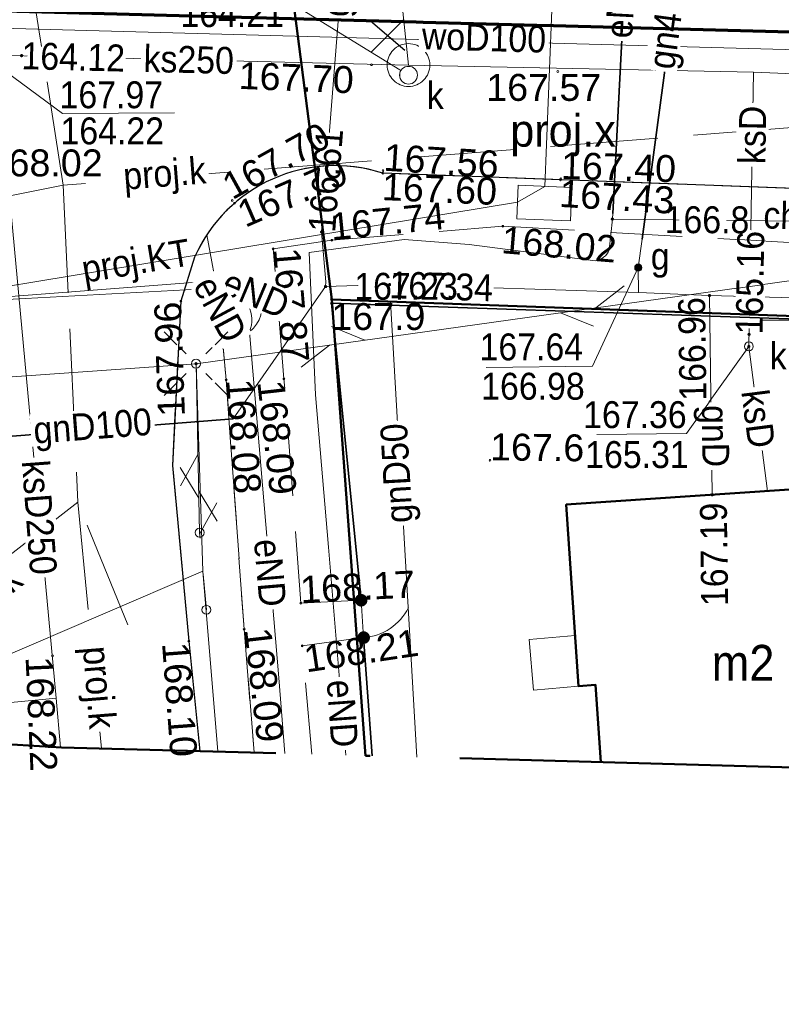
# Model space of a CAD drawing. Extents: x 0 to 7432618, y -40 to 5712028.
# Tile 93 of 165: x 7431029 to 7431051, y 5711952 to 5711979. Entities that reach past the tile are written whole.
import ezdxf
from ezdxf.enums import TextEntityAlignment as Align

# ---------------------------------------------------------------- set-up
doc = ezdxf.new("R2010")
doc.units = 0
doc.header["$MEASUREMENT"] = 0
for name, pattern in [('1 1', [2, 1, -1]), ('2 1', [3, 2, -1]), ('3 1', [4, 3, -1]), ('EGUG', [2, 1, -1]), ('MPGOO', [8.05, 6, -1, 0.05, -1])]:
    doc.linetypes.add(name, pattern=pattern)
for name, color, linetype, lineweight in [('EGB', 7, 'Continuous', 20), ('EGB_O', 7, 'Continuous', 20), ('EGDE', 7, 'Continuous', 20), ('EGPG', 7, 'Continuous', 20), ('EGUG', 7, 'Continuous', 60), ('granica', 94, 'Continuous', 50), ('MP_LINIE_REGULAC', 7, 'Continuous', 5), ('OTK', 7, 'Continuous', 20), ('OTK_O', 7, 'Continuous', 20), ('OTO', 7, 'Continuous', 20), ('OTRN', 7, 'Continuous', 20), ('OTRN_O', 7, 'Continuous', 18), ('OTRS', 7, 'Continuous', 20), ('OTRS_O', 7, 'Continuous', 20), ('OTZ', 7, 'Continuous', 20), ('PARSI', 7, 'Continuous', 20), ('woda sieć', 150, 'Continuous', 70)]:
    doc.layers.add(name, color=color, linetype=linetype, lineweight=lineweight)
for name, color, linetype, lineweight, true_color in [('rura PRE', 7, 'Continuous', 30, 0x000000), ('SUE', 1, 'Continuous', 20, 0xff0000), ('SUE_O', 1, 'Continuous', 20, 0xff0000), ('SUG', 7, 'Continuous', 20, 0xbfbf00), ('SUG_O', 7, 'Continuous', 20, 0xbfbf00), ('SUK', 7, 'Continuous', 20, 0x803300), ('SUK_O', 7, 'Continuous', 20, 0x803300), ('SUL', 7, 'Continuous', 20, 0x000000), ('SUL_O', 7, 'Continuous', 20, 0x000000), ('SUP', 7, 'Continuous', 20, 0x000000), ('SUP_O', 7, 'Continuous', 20, 0x000000), ('SUPS', 7, 'Continuous', 20, 0x000000), ('SUPS_O', 7, 'Continuous', 20, 0x000000), ('SUT', 7, 'Continuous', 20, 0xff9100), ('SUW', 5, 'Continuous', 20, 0x0000ff), ('SUW_O', 5, 'Continuous', 20, 0x0000ff)]:
    doc.layers.add(name, color=color, linetype=linetype, lineweight=lineweight, true_color=true_color)
doc.styles.add('BDOT', font='arial.ttf', dxfattribs={"width": 0.9})
doc.styles.add('EGiB', font='arial.ttf', dxfattribs={"width": 0.9})
doc.styles.add('GESUT', font='arial.ttf', dxfattribs={"width": 0.9})
doc.linetypes.add('OTOO', pattern='A,7.5,[30,msgB.shx,S=1.28,R=0,X=0,Y=0],7.5', length=15)

# ---------------------------------------------------------------- blocks, each defined once
blk = doc.blocks.new('oto')
at = {"layer": 'OTO', "color": 0, "const_width": 0.35}
blk.add_lwpolyline([(-0.175, 0, 1), (0.175, 0, 1)], format="xyb", close=True, dxfattribs=at)
blk = doc.blocks.new('OTOFP')
at = {"layer": 'OTO', "color": 0, "lineweight": 18}
blk.add_arc((0, 3), 3, 270, 330, dxfattribs=at)
blk = doc.blocks.new('OTRN')
at = {"color": 0}
blk.add_circle((0, 0), 0.05, dxfattribs=at)
blk = doc.blocks.new('OTRS')
at = {"color": 0}
blk.add_circle((0, 0), 0.05, dxfattribs=at)
blk = doc.blocks.new('SUPP')
at = {"color": 0}
blk.add_circle((0, 0), 0.25, dxfattribs=at)
blk = doc.blocks.new('SUTP')
at = {"layer": 'SUT', "color": 0, "lineweight": 18}
for p, q in [((-1, 0.268), (0, 2)), ((1, -1.732), (0, 0))]:
    blk.add_line(p, q, dxfattribs=at)
blk = doc.blocks.new('SUPS_A')
at = {"layer": 'SUPS', "color": 0, "const_width": 0.09, "flags": 128}
blk.add_lwpolyline([(-0.045, 0, 1), (0.045, 0, 1)], format="xyb", close=True, dxfattribs=at)
at = {"layer": 'SUPS_O', "color": 0, "style": 'GESUT', "width": 0.9}
blk.add_attdef('RZG', text='', height=1.5, dxfattribs=at).set_placement((3.31, -1.44), align=Align.CENTER)
blk.add_attdef('RZD', text='', height=1.5, dxfattribs=at).set_placement((3.31, -2.04), align=Align.TOP_CENTER)
blk = doc.blocks.new('SUKS')
at = {"color": 0}
blk.add_circle((0, 0), 0.25, dxfattribs=at)
blk = doc.blocks.new('SUPW_o')
at = {"color": 0, "lineweight": 18}
blk.add_wipeout([(0.48, 0), (0.457, 0.148), (0.388, 0.282), (0.282, 0.388), (0.148, 0.457), (0, 0.48), (-0.148, 0.457), (-0.282, 0.388), (-0.388, 0.282), (-0.457, 0.148), (-0.48, 0), (-0.457, -0.148), (-0.388, -0.282), (-0.282, -0.388), (-0.148, -0.457), (0, -0.48), (0.148, -0.457), (0.282, -0.388), (0.388, -0.282), (0.457, -0.148)], dxfattribs=at).dxf.layer = 'SUP'
at = {"layer": 'SUP', "color": 0, "lineweight": 18}
blk.add_circle((0, 0), 0.5, dxfattribs=at)
blk = doc.blocks.new('SUGW')
at = {"color": 0}
for radius in [0.2, 0.18, 0.16, 0.14, 0.12, 0.1, 0.08, 0.06, 0.04, 0.02]:
    blk.add_circle((0, 0), radius, dxfattribs=at)
blk = doc.blocks.new('SUEO')
at = {"color": 0}
for p, q in [((-0.9, 0.9), (-0.55, 0.55)), ((0.9, 0.9), (0.55, 0.55)), ((-0.9, -0.9), (-0.55, -0.55)), ((0.9, -0.9), (0.55, -0.55))]:
    blk.add_line(p, q, dxfattribs=at)
blk.add_circle((0, 0), 0.25, dxfattribs=at)
blk = doc.blocks.new('SUE_L')
at = {"layer": 'SUE', "color": 0, "lineweight": 18}
for p, q in [((-1.768, 1.768), (-1.061, 1.061)), ((1.061, 1.061), (1.768, 1.768)), ((-1.768, -1.768), (-1.061, -1.061)), ((1.061, -1.061), (1.768, -1.768))]:
    blk.add_line(p, q, dxfattribs=at)
at = {"layer": 'SUE', "color": 0, "const_width": 0.09}
blk.add_lwpolyline([(-0.045, 0, 1), (0.045, 0, 1)], format="xyb", close=True, dxfattribs=at)
blk = doc.blocks.new('SUPS_B')
at = {"layer": 'SUPS', "color": 0, "const_width": 0.09, "flags": 128}
blk.add_lwpolyline([(-0.045, 0, 1), (0.045, 0, 1)], format="xyb", close=True, dxfattribs=at)
at = {"layer": 'SUPS_O', "color": 0, "style": 'GESUT', "width": 0.9}
blk.add_attdef('RZEDNA', (1.597, -0.736), '', height=1.5, dxfattribs=at)
blk = doc.blocks.new('mzsk')
at = {"layer": 'PARSI', "color": 0}
for p, q in [((0, -5), (0, 5)), ((5, 0), (-5, 0))]:
    blk.add_line(p, q, dxfattribs=at)
blk = doc.blocks.new('EGPG_b')
at = {"layer": 'EGPG', "lineweight": 0}
h = blk.add_hatch(color=0, dxfattribs=at)
h.dxf.hatch_style = 1
edge = h.paths.add_edge_path()
edge.add_arc((0, 0), 0.09, 0, 360)

msp = doc.modelspace()

# ---------------------------------------------------------------- linework, layer by layer
at = {"layer": 'EGB', "color": 18, "lineweight": 50, "true_color": 0x000000}
msp.add_lwpolyline([(7431053.46, 5711960.079), (7431055.82, 5711960.242), (7431055.617, 5711963.152), (7431053.257, 5711962.989), (7431053.033, 5711966.369), (7431044.603, 5711965.801), (7431044.948, 5711960.741), (7431045.418, 5711960.781), (7431045.566, 5711958.628)], dxfattribs=at)
at = {"layer": 'EGB', "color": 18, "lineweight": 18, "true_color": 0x000000}
msp.add_lwpolyline([(7431044.852, 5711962.157), (7431043.568, 5711962.046), (7431043.69, 5711960.632), (7431044.948, 5711960.741)], close=True, dxfattribs=at)
at = {"layer": 'OTK', "color": 18, "linetype": '3 1', "lineweight": 18, "true_color": 0x000000}
for p, q in [((7431033.63, 5711966.887, 167.96), (7431033.87, 5711971.467, 167.96)), ((7431034.09, 5711961.997, 167.96), (7431033.63, 5711966.887, 167.96)), ((7431034.399, 5711958.932, 167.96), (7431034.09, 5711961.997, 167.96))]:
    msp.add_line(p, q, dxfattribs=at)
at = {"layer": 'OTK', "color": 18, "linetype": '2 1', "lineweight": 18, "true_color": 0x000000}
msp.add_lwpolyline([(7431034.59, 5711973.317), (7431034.93, 5711971.457), (7431035.13, 5711969.277), (7431035.63, 5711962.327), (7431035.911, 5711958.891)], dxfattribs=at)
at = {"layer": 'OTO', "color": 18, "linetype": 'OTOO', "lineweight": 35, "true_color": 0x000000}
for points in [[(7431038.06, 5711971.417), (7431038.89, 5711963.137)], [(7431038.96, 5711962.097), (7431039.199, 5711958.802)]]:
    msp.add_lwpolyline(points, dxfattribs=at)
at = {"layer": 'OTO', "color": 18, "lineweight": 18, "true_color": 0x000000}
msp.add_lwpolyline([(7431038.96, 5711962.097), (7431038.89, 5711963.137)], dxfattribs=at)
at = {"layer": 'OTZ', "color": 18, "linetype": '2 1', "lineweight": 18, "true_color": 0x000000}
msp.add_lwpolyline([(7431035.911, 5711958.891), (7431035.63, 5711962.327), (7431035.13, 5711969.277), (7431034.93, 5711971.457), (7431034.59, 5711973.317), (7431034.25, 5711972.697), (7431033.87, 5711971.467), (7431033.63, 5711966.887), (7431034.09, 5711961.997), (7431034.399, 5711958.932)], dxfattribs=at)
at = {"layer": 'rura PRE', "color": 1, "elevation": 167.96, "flags": 128}
for points in [[(7431040.104, 5711978.454), (7431039.151, 5711979.275)], [(7431039.182, 5711978.419), (7431040.072, 5711979.309)]]:
    msp.add_lwpolyline(points, dxfattribs=at)
at = {"layer": 'SUE', "color": 1, "lineweight": 18, "true_color": 0xff0000}
msp.add_line((7431034.484, 5711963.946, 167.96), (7431034.9, 5711958.919, 167.96), dxfattribs=at)
for points in [[(7431046.35, 5711982.577), (7431045.89, 5711973.757)], [(7431036.767, 5711958.868), (7431036.6, 5711960.977), (7431035.78, 5711970.617)], [(7431015.23, 5711968.374), (7431034.29, 5711969.727), (7431034.484, 5711963.946)]]:
    msp.add_lwpolyline(points, dxfattribs=at)
for points in [[(7431035.04, 5711972.057), (7431025.75, 5711971.337), (7431017.52, 5711970.727, -0.290953), (7431016.43, 5711971.207), (7431016.15, 5711973.547), (7431015.38, 5711980.767, 0.426573), (7431014.89, 5711981.297), (7431014.593, 5711981.258)], [(7431045.89, 5711973.757), (7431051, 5711973.697), (7431060.67, 5711973.357), (7431061.64, 5711973.127, 0.117857), (7431064.23, 5711972.817), (7431065.41, 5711973.027), (7431066.5, 5711973.107), (7431077.35, 5711972.807), (7431088.4, 5711972.387), (7431089.56, 5711972.237), (7431091.24, 5711971.807, 0.194123), (7431092.69, 5711971.877), (7431093.86, 5711972.187, -0.094026), (7431094.71, 5711972.187), (7431100.3, 5711971.967), (7431109.51, 5711971.637, -0.260273), (7431111.83, 5711968.887), (7431112.14, 5711967.797), (7431112.31, 5711965.627), (7431112.8, 5711959.607), (7431112.92, 5711956.997), (7431112.938, 5711956.795)], [(7431035.78, 5711970.617), (7431035.3, 5711970.617, -0.548998), (7431034.74, 5711971.657), (7431035.04, 5711972.057)], [(7431035.78, 5711970.617, 0.357596), (7431036.04, 5711971.637, 0.305658), (7431035.04, 5711972.057)]]:
    msp.add_lwpolyline(points, format="xyb", dxfattribs=at)
at = {"layer": 'SUG', "color": 52, "lineweight": 18, "true_color": 0xbfbf00}
for points in [[(7431037.9, 5711971.877), (7431037.91, 5711972.007), (7431037.79, 5711973.397), (7431038.59, 5711983.617), (7431038.59, 5711984.347), (7431033.63, 5711988.817), (7431032.32, 5711997.817), (7431032.183, 5711998.831)], [(7431015.13, 5711970.438), (7431016.553, 5711970.611), (7431018.876, 5711968.502), (7431020.678, 5711967.08), (7431025.14, 5711967.397), (7431035.321, 5711968.187), (7431037.9, 5711971.877)], [(7431118.959, 5711969.53), (7431111.051, 5711969.903), (7431100.777, 5711970.237), (7431097.59, 5711970.267), (7431076.032, 5711970.863), (7431048.595, 5711971.626), (7431046.622, 5711971.714), (7431039.682, 5711971.93), (7431037.9, 5711971.877)], [(7431048.674, 5711966.075), (7431048.595, 5711971.626)]]:
    msp.add_lwpolyline(points, dxfattribs=at)
at = {"layer": 'SUK', "color": 36, "lineweight": 18, "true_color": 0x803300}
for points in [[(7431037.984, 5711999.135), (7431040.21, 5711978.047)], [(7431028.72, 5711978.327), (7431040.21, 5711978.047)], [(7431040.21, 5711978.047), (7431049.824, 5711977.851), (7431072.367, 5711976.921), (7431093.608, 5711976.044)], [(7431049.692, 5711970.208), (7431049.824, 5711977.851)], [(7431049.692, 5711970.208), (7431050.211, 5711966.179)], [(7431021.511, 5711959.564), (7431030.394, 5711960.407)]]:
    msp.add_lwpolyline(points, dxfattribs=at)
at = {"layer": 'SUK', "color": 36, "linetype": '3 1', "lineweight": 18, "true_color": 0x803300}
msp.add_lwpolyline([(7431032.393, 5711962.448), (7431030.994, 5711965.869), (7431025.992, 5711961.989)], dxfattribs=at)
at = {"layer": 'SUL', "color": 18, "lineweight": 35, "true_color": 0x000000}
for points in [[(7431046.718, 5711973.197), (7431048.292, 5711984.892)], [(7431046.291, 5711981.441), (7431045.898, 5711973.916)], [(7431025.14, 5711967.397), (7431035.321, 5711968.187)]]:
    msp.add_lwpolyline(points, dxfattribs=at)
at = {"layer": 'SUP', "color": 36, "lineweight": 18, "true_color": 0x803300}
msp.add_lwpolyline([(7431040.806, 5711978.047, 0.414214), (7431040.21, 5711978.644, 0.414214), (7431039.614, 5711978.047, 0.414214), (7431040.21, 5711977.451, 0.414214)], format="xyb", close=True, dxfattribs=at)
at = {"layer": 'SUP', "color": 30, "linetype": '3 1', "lineweight": 18, "true_color": 0xff9100}
msp.add_lwpolyline([(7431043.262, 5711974.697), (7431043.227, 5711973.767), (7431044.726, 5711973.712), (7431044.761, 5711974.641)], close=True, dxfattribs=at)
at = {"layer": 'SUP', "color": 18, "linetype": '1 1', "lineweight": 18, "true_color": 0x000000}
msp.add_lwpolyline([(7431034.58, 5711962.871), (7431034.388, 5711965.021)], dxfattribs=at)

# ---------------------------------------------------------------- block references
at = {"layer": 'OTO', "color": 18, "true_color": 0x000000, "xscale": 0.5, "yscale": 0.5, "zscale": 0.5}
for p in [(7431038.89, 5711963.137, 167.96), (7431038.96, 5711962.097, 167.96)]:
    msp.add_blockref('oto', p, dxfattribs=at)
at = {"layer": 'OTO', "color": 18, "true_color": 0x000000, "xscale": 0.4999999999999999, "yscale": 0.5, "zscale": 0.5, "rotation": 3.850638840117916}
msp.add_blockref('OTOFP', (7431038.96, 5711962.097, 167.96), dxfattribs=at)
at = {"layer": 'OTRN', "color": 18, "true_color": 0x000000}
ref = msp.add_blockref('OTRN', (7431042.48, 5711967.037, 167.96), dxfattribs=dict(at, xscale=0.5, yscale=0.5, zscale=0.5, rotation=357.1140036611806))
ref.add_attrib('RZEDNA', '167.6', (7431042.48, 5711967.037, 335.56), dxfattribs={"layer": 'OTRN_O', "color": 0, "height": 0.75, "rotation": 359.314, "style": 'BDOT'})
at = {"layer": 'OTRS', "color": 18, "true_color": 0x000000}
ref = msp.add_blockref('OTRS', (7431039.18, 5711978.057, 167.96), dxfattribs=dict(at, xscale=0.5, yscale=0.5, zscale=0.5))
ref.add_attrib('RZEDNA', '167.70', dxfattribs={"layer": 'OTRS_O', "color": 0, "height": 0.75, "rotation": 357.7, "style": 'BDOT'}).set_placement((7431038.699, 5711978.007, 335.66), align=Align.TOP_RIGHT)
ref = msp.add_blockref('OTRS', (7431044.37, 5711977.867, 167.96), dxfattribs=dict(at, xscale=0.5, yscale=0.5, zscale=0.5))
ref.add_attrib('RZEDNA', '167.57', dxfattribs={"layer": 'OTRS_O', "color": 0, "height": 0.75, "style": 'BDOT'}).set_placement((7431042.377, 5711977.8, 335.53), align=Align.TOP_LEFT)
ref = msp.add_blockref('OTRS', (7431028.81, 5711975.937, 167.96), dxfattribs=dict(at, xscale=0.5, yscale=0.5, zscale=0.5))
ref.add_attrib('RZEDNA', '168.02', dxfattribs={"layer": 'OTRS_O', "color": 0, "height": 0.75, "style": 'BDOT'}).set_placement((7431028.484, 5711975.697, 335.98), align=Align.TOP_LEFT)
ref = msp.add_blockref('OTRS', (7431039.5, 5711975.107, 167.96), dxfattribs=dict(at, xscale=0.5, yscale=0.5, zscale=0.5))
ref.add_attrib('RZEDNA', '167.56', (7431039.5, 5711975.107, 335.52), dxfattribs={"layer": 'OTRS_O', "color": 0, "height": 0.75, "rotation": 356.4, "style": 'BDOT'})
ref = msp.add_blockref('OTRS', (7431044.45, 5711974.877, 167.96), dxfattribs=dict(at, xscale=0.5, yscale=0.5, zscale=0.5))
ref.add_attrib('RZEDNA', '167.40', (7431044.45, 5711974.877, 335.36), dxfattribs={"layer": 'OTRS_O', "color": 0, "height": 0.75, "rotation": 358.3, "style": 'BDOT'})
ref = msp.add_blockref('OTRS', (7431039.49, 5711975.037, 167.96), dxfattribs=dict(at, xscale=0.5, yscale=0.5, zscale=0.5))
ref.add_attrib('RZEDNA', '167.60', dxfattribs={"layer": 'OTRS_O', "color": 0, "height": 0.75, "rotation": 357.5, "style": 'BDOT'}).set_placement((7431039.49, 5711975.037, 335.56), align=Align.TOP_LEFT)
ref = msp.add_blockref('OTRS', (7431044.44, 5711974.847, 167.96), dxfattribs=dict(at, xscale=0.5, yscale=0.5, zscale=0.5))
ref.add_attrib('RZEDNA', '167.43', dxfattribs={"layer": 'OTRS_O', "color": 0, "height": 0.75, "rotation": 356.5, "style": 'BDOT'}).set_placement((7431044.44, 5711974.847, 335.39), align=Align.TOP_LEFT)
ref = msp.add_blockref('OTRS', (7431042.84, 5711973.557, 167.96), dxfattribs=dict(at, xscale=0.5, yscale=0.5, zscale=0.5))
ref.add_attrib('RZEDNA', '168.02', dxfattribs={"layer": 'OTRS_O', "color": 0, "height": 0.75, "rotation": 355.2, "style": 'BDOT'}).set_placement((7431042.84, 5711973.557, 335.98), align=Align.TOP_LEFT)
ref = msp.add_blockref('OTRS', (7431036.44, 5711972.927, 167.96), dxfattribs=dict(at, xscale=0.5, yscale=0.5, zscale=0.5))
ref.add_attrib('RZEDNA', '167.87', (7431036.44, 5711972.927, 335.83), dxfattribs={"layer": 'OTRS_O', "color": 0, "height": 0.75, "rotation": 274.7, "style": 'BDOT'})
ref = msp.add_blockref('OTRS', (7431033.87, 5711971.467, 167.96), dxfattribs=dict(at, xscale=0.5, yscale=0.5, zscale=0.5))
ref.add_attrib('RZEDNA', '167.96', dxfattribs={"layer": 'OTRS_O', "color": 0, "height": 0.75, "rotation": 92, "style": 'BDOT'}).set_placement((7431033.87, 5711971.467, 335.92), align=Align.RIGHT)
ref = msp.add_blockref('OTRS', (7431036.74, 5711969.307, 167.96), dxfattribs=dict(at, xscale=0.5, yscale=0.5, zscale=0.5))
ref.add_attrib('RZEDNA', '168.09', dxfattribs={"layer": 'OTRS_O', "color": 0, "height": 0.75, "rotation": 276.5, "style": 'BDOT'}).set_placement((7431036.74, 5711969.307, 336.05), align=Align.TOP_LEFT)
ref = msp.add_blockref('OTRS', (7431035.13, 5711969.277, 167.96), dxfattribs=dict(at, xscale=0.5, yscale=0.5, zscale=0.5))
ref.add_attrib('RZEDNA', '168.08', (7431035.13, 5711969.277, 336.04), dxfattribs={"layer": 'OTRS_O', "color": 0, "height": 0.75, "rotation": 274.2, "style": 'BDOT'})
ref = msp.add_blockref('OTRS', (7431037.21, 5711963.057, 167.96), dxfattribs=dict(at, xscale=0.5, yscale=0.5, zscale=0.5))
ref.add_attrib('RZEDNA', '168.17', (7431037.21, 5711963.057, 336.13), dxfattribs={"layer": 'OTRS_O', "color": 0, "height": 0.75, "rotation": 2.9, "style": 'BDOT'})
ref = msp.add_blockref('OTRS', (7431035.63, 5711962.327, 167.96), dxfattribs=dict(at, xscale=0.5, yscale=0.5, zscale=0.5))
ref.add_attrib('RZEDNA', '168.09', (7431035.63, 5711962.327, 336.05), dxfattribs={"layer": 'OTRS_O', "color": 0, "height": 0.75, "rotation": 276.6, "style": 'BDOT'})
ref = msp.add_blockref('OTRS', (7431037.25, 5711961.867, 167.96), dxfattribs=dict(at, xscale=0.5, yscale=0.5, zscale=0.5))
ref.add_attrib('RZEDNA', '168.21', dxfattribs={"layer": 'OTRS_O', "color": 0, "height": 0.75, "rotation": 8.5, "style": 'BDOT'}).set_placement((7431037.25, 5711961.867, 336.17), align=Align.TOP_LEFT)
ref = msp.add_blockref('OTRS', (7431034.09, 5711961.997, 167.96), dxfattribs=dict(at, xscale=0.5, yscale=0.5, zscale=0.5))
ref.add_attrib('RZEDNA', '168.10', dxfattribs={"layer": 'OTRS_O', "color": 0, "height": 0.75, "rotation": 274.3, "style": 'BDOT'}).set_placement((7431034.09, 5711961.997, 336.06), align=Align.TOP_LEFT)
ref = msp.add_blockref('OTRS', (7431030.29, 5711961.587, 167.96), dxfattribs=dict(at, xscale=0.5, yscale=0.5, zscale=0.5))
ref.add_attrib('RZEDNA', '168.22', dxfattribs={"layer": 'OTRS_O', "color": 0, "height": 0.75, "rotation": 272.5, "style": 'BDOT'}).set_placement((7431030.29, 5711961.587, 336.18), align=Align.TOP_LEFT)
at = {"layer": 'SUE', "color": 18, "true_color": 0x000000, "xscale": 0.5, "yscale": 0.5, "zscale": 0.5, "rotation": 359.9999999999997}
msp.add_blockref('SUEO', (7431034.29, 5711969.727, 167.96), dxfattribs=at)
at = {"layer": 'SUG', "color": 52, "true_color": 0xbfbf00, "xscale": 0.5, "yscale": 0.5, "zscale": 0.5}
msp.add_blockref('SUGW', (7431046.611, 5711972.404, 167.96), dxfattribs=at)
at = {"layer": 'SUK', "color": 36, "true_color": 0x803300, "xscale": 0.5, "yscale": 0.5, "zscale": 0.5}
msp.add_blockref('SUKS', (7431049.692, 5711970.208, 167.96), dxfattribs=at)
at = {"layer": 'SUP', "color": 18, "true_color": 0x000000, "xscale": 0.5, "yscale": 0.5, "zscale": 0.5, "rotation": 359.9999999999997}
msp.add_blockref('SUPP', (7431034.29, 5711969.727, 167.96), dxfattribs=at)
at = {"layer": 'SUP', "color": 18, "true_color": 0x000000, "xscale": 0.5, "yscale": 0.5, "zscale": 0.5}
for p in [(7431034.388, 5711965.021, 167.96), (7431034.58, 5711962.871, 167.96)]:
    msp.add_blockref('SUPP', p, dxfattribs=at)
at = {"layer": 'SUPS', "color": 52, "true_color": 0xbfbf00}
ref = msp.add_blockref('SUPS_B', (7431048.595, 5711971.626, 167.96), dxfattribs=dict(at, xscale=0.5, yscale=0.5, zscale=0.5))
ref.add_attrib('RZEDNA', '166.96', dxfattribs={"layer": 'SUPS_O', "color": 0, "height": 0.75, "rotation": 90.8, "style": 'GESUT', "width": 0.9}).set_placement((7431048.096, 5711971.58, 1), align=Align.MIDDLE_RIGHT)
ref = msp.add_blockref('SUPS_B', (7431048.674, 5711966.075, 167.96), dxfattribs=dict(at, xscale=0.5, yscale=0.5, zscale=0.5))
ref.add_attrib('RZEDNA', '167.19', dxfattribs={"layer": 'SUPS_O', "color": 0, "height": 0.75, "rotation": 90.8, "style": 'GESUT', "width": 0.9}).set_placement((7431048.742, 5711962.975, 335.15), align=Align.MIDDLE_LEFT)
at = {"layer": 'SUT', "color": 30, "lineweight": 18, "true_color": 0xff9100, "yscale": 0.5, "zscale": 0.5}
for p, xscale, rotation in [((7431045.432, 5711971.286, 167.96), 0.5, 97.96175088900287), ((7431038.004, 5711970.247, 167.96), 0.4999999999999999, 277.9617508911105), ((7431034.363, 5711966.197, 167.96), 0.5, 1.191030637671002), ((7431034.368, 5711965.978, 167.96), 0.5, 181.191030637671)]:
    msp.add_blockref('SUTP', p, dxfattribs=dict(at, xscale=xscale, rotation=rotation))

# ---------------------------------------------------------------- texts
at = {"layer": 'EGB_O', "color": 18, "true_color": 0x000000, "insert": (7431049.531, 5711961.393, 167.96), "char_height": 1, "attachment_point": 5, "style": 'EGiB'}
msp.add_mtext('m2', dxfattribs=at)
msp.add_mtext('m2', dxfattribs=at)
at = {"layer": 'SUG_O', "color": 52, "true_color": 0xbfbf00, "insert": (7431046.96, 5711972.12, 167.96), "char_height": 0.75, "attachment_point": 7, "style": 'GESUT'}
msp.add_mtext('g', dxfattribs=at)
at = {"layer": 'SUK_O', "color": 36, "true_color": 0x803300, "insert": (7431050.274, 5711969.567, 167.96), "char_height": 0.75, "attachment_point": 7, "style": 'GESUT'}
msp.add_mtext('k', dxfattribs=at)
at = {"layer": 'SUP_O', "color": 18, "true_color": 0x000000, "insert": (7431040.719, 5711977.203, 167.96), "char_height": 0.75, "attachment_point": 4, "style": 'GESUT'}
msp.add_mtext('k', dxfattribs=at)
at = {"layer": 'SUP_O', "color": 18, "true_color": 0x000000, "insert": (7431043.044, 5711975.502, 167.96), "char_height": 0.9, "attachment_point": 7}
msp.add_mtext('proj.x', dxfattribs=at)

# ---------------------------------------------------------------- next in the draw order: wipeouts: each hides what was drawn before it
for points in [[(7431029.521, 5711977.882), (7431029.664, 5711978.695), (7431032.395, 5711978.628), (7431032.252, 5711977.816)], [(7431047.792, 5711973.314), (7431047.727, 5711974.144), (7431048.927, 5711974.251), (7431049.167, 5711973.312)]]:
    msp.add_wipeout(points).translate(0, 0, 167.96).dxf.layer = 'SUPS_O'

# ---------------------------------------------------------------- next in the draw order: linework, layer by layer
at = {"layer": 'OTK', "color": 18, "linetype": '3 1', "lineweight": 18, "true_color": 0x000000}
msp.add_line((7431039.49, 5711975.037, 167.96), (7431059.932, 5711974.276, 167.96), dxfattribs=at)
at = {"layer": 'SUE', "color": 1, "lineweight": 18, "true_color": 0xff0000}
msp.add_lwpolyline([(7431036.767, 5711958.868), (7431036.6, 5711960.977), (7431035.78, 5711970.617, 0.477486), (7431035.16, 5711971.767), (7431034.69, 5711971.827), (7431025.75, 5711971.337), (7431017.52, 5711970.727, -0.290953), (7431016.43, 5711971.207), (7431016.15, 5711973.547), (7431015.38, 5711980.767, 0.426573), (7431014.89, 5711981.297), (7431014.593, 5711981.258)], format="xyb", dxfattribs=at)
at = {"layer": 'SUG', "color": 52, "lineweight": 18, "true_color": 0xbfbf00}
msp.add_lwpolyline([(7431046.622, 5711971.714), (7431046.611, 5711972.404), (7431046.718, 5711973.197), (7431048.292, 5711984.892), (7431048.38, 5711985.547), (7431048.26, 5711988.007), (7431036.52, 5711990.997), (7431035.353, 5711999.753)], dxfattribs=at)
at = {"layer": 'SUK', "color": 36, "linetype": '3 1', "lineweight": 18, "true_color": 0x803300}
msp.add_lwpolyline([(7431027.032, 5711997.333), (7431030.592, 5711974.699), (7431030.994, 5711965.869), (7431031.652, 5711959.007)], dxfattribs=at)
at = {"layer": 'SUK', "color": 36, "lineweight": 18, "true_color": 0x803300}
msp.add_lwpolyline([(7431030.513, 5711959.039), (7431030.394, 5711960.407), (7431028.72, 5711978.327)], dxfattribs=at)
at = {"layer": 'SUW', "color": 5, "lineweight": 18, "true_color": 0x0000ff}
msp.add_lwpolyline([(7431053.431, 5711978.408), (7431023.73, 5711979.215)], dxfattribs=at)

# ---------------------------------------------------------------- next in the draw order: block references
at = {"layer": 'SUPS', "color": 36, "true_color": 0x803300}
ref = msp.add_blockref('SUPS_B', (7431029.429, 5711978.31, 167.96), dxfattribs=dict(at, xscale=0.5, yscale=0.5, zscale=0.5))
ref.add_attrib('RZEDNA', '164.12', dxfattribs={"layer": 'SUPS_O', "color": 0, "height": 0.75, "rotation": 358.6, "style": 'GESUT', "width": 0.9}).set_placement((7431029.429, 5711978.31, 332.08), align=Align.MIDDLE_LEFT)

# ---------------------------------------------------------------- next in the draw order: texts
at = {"layer": 'SUG_O', "color": 52, "true_color": 0xbfbf00, "insert": (7431031.416, 5711967.884, 167.96), "char_height": 0.75, "attachment_point": 5, "rotation": 4.4, "style": 'GESUT', "bg_fill": 3, "box_fill_scale": 1.1, "bg_fill_color": 256, "bg_fill_transparency": 0}
msp.add_mtext('gnD100', dxfattribs=at)
at = {"layer": 'SUK_O', "color": 36, "true_color": 0x803300, "char_height": 0.75, "attachment_point": 5, "style": 'GESUT', "bg_fill": 3, "box_fill_scale": 1.1, "bg_fill_color": 256, "bg_fill_transparency": 0}
for insert, rotation in [((7431028.446, 5711963.087, 167.96), 37.7996), ((7431031.49, 5711960.7, 167.96), 274.6)]:
    msp.add_mtext('proj.k', dxfattribs=dict(at, insert=insert, rotation=rotation))

# ---------------------------------------------------------------- next in the draw order: wipeouts: each hides what was drawn before it
for points in [[(7431038.222, 5711973.466), (7431037.42, 5711973.658), (7431037.624, 5711976.258), (7431038.427, 5711976.067)], [(7431039.771, 5711971.501), (7431039.919, 5711972.313), (7431042.654, 5711972.227), (7431042.506, 5711971.415)]]:
    msp.add_wipeout(points).translate(0, 0, 167.96).dxf.layer = 'SUPS_O'

# ---------------------------------------------------------------- next in the draw order: linework, layer by layer
at = {"layer": 'OTK', "color": 18, "linetype": '3 1', "lineweight": 18, "true_color": 0x000000}
msp.add_arc((7431038.169, 5711970.96, 167.96), 4.286, 72.0558, 130.948, dxfattribs=at)
at = {"layer": 'SUE', "color": 1, "lineweight": 18, "true_color": 0xff0000}
msp.add_lwpolyline([(7431038.462, 5711958.822), (7431037.98, 5711964.617), (7431037.62, 5711968.857), (7431037.44, 5711972.827), (7431040.09, 5711973.187), (7431041.9, 5711973.047), (7431045.41, 5711972.597, 0.275756), (7431045.8, 5711972.897), (7431045.89, 5711973.757)], format="xyb", dxfattribs=at)
at = {"layer": 'SUG', "color": 52, "lineweight": 18, "true_color": 0xbfbf00}
msp.add_lwpolyline([(7431039.682, 5711971.93), (7431040.439, 5711958.768)], dxfattribs=at)
at = {"layer": 'SUK', "color": 36, "linetype": '3 1', "lineweight": 18, "true_color": 0x803300}
msp.add_lwpolyline([(7431055.132, 5711976.647), (7431030.592, 5711974.699), (7431020.058, 5711972.59), (7431015.293, 5711971.624)], dxfattribs=at)
at = {"layer": 'SUPS', "color": 52, "linetype": 'Continuous', "true_color": 0xbfbf00}
msp.add_lwpolyline([(7431046.611, 5711972.404), (7431045.336, 5711969.656), (7431042.371, 5711969.623)], dxfattribs=at)

# ---------------------------------------------------------------- next in the draw order: block references
at = {"layer": 'OTRN', "color": 18, "true_color": 0x000000}
ref = msp.add_blockref('OTRN', (7431038.06, 5711971.417, 167.96), dxfattribs=dict(at, xscale=0.5, yscale=0.5, zscale=0.5, rotation=359.9999999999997))
ref.add_attrib('RZEDNA', '167.9', dxfattribs={"layer": 'OTRN_O', "color": 0, "height": 0.75, "style": 'BDOT'}).set_placement((7431038.06, 5711971.417, 335.86), align=Align.TOP_LEFT)
at = {"layer": 'OTRS', "color": 18, "true_color": 0x000000}
ref = msp.add_blockref('OTRS', (7431035.3, 5711974.277, 167.96), dxfattribs=dict(at, xscale=0.5, yscale=0.5, zscale=0.5))
ref.add_attrib('RZEDNA', '167.70', (7431035.3, 5711974.277, 335.66), dxfattribs={"layer": 'OTRS_O', "color": 0, "height": 0.75, "rotation": 29, "style": 'BDOT'})
ref = msp.add_blockref('OTRS', (7431035.36, 5711974.197, 167.96), dxfattribs=dict(at, xscale=0.5, yscale=0.5, zscale=0.5))
ref.add_attrib('RZEDNA', '167.79', dxfattribs={"layer": 'OTRS_O', "color": 0, "height": 0.75, "rotation": 23.5, "style": 'BDOT'}).set_placement((7431035.36, 5711974.197, 335.75), align=Align.TOP_LEFT)
ref = msp.add_blockref('OTRS', (7431038.07, 5711973.167, 167.96), dxfattribs=dict(at, xscale=0.5, yscale=0.5, zscale=0.5))
ref.add_attrib('RZEDNA', '167.74', (7431038.07, 5711973.167, 335.7), dxfattribs={"layer": 'OTRS_O', "color": 0, "height": 0.75, "rotation": 5.7, "style": 'BDOT'})
at = {"layer": 'SUPS', "color": 52, "true_color": 0xbfbf00}
ref = msp.add_blockref('SUPS_B', (7431037.79, 5711973.397, 167.96), dxfattribs=dict(at, xscale=0.5, yscale=0.5, zscale=0.5))
ref.add_attrib('RZEDNA', '166.61', dxfattribs={"layer": 'SUPS_O', "color": 0, "height": 0.75, "rotation": 85.5, "style": 'GESUT', "width": 0.9}).set_placement((7431037.79, 5711973.397, 334.57), align=Align.MIDDLE_LEFT)
ref = msp.add_blockref('SUPS_A', (7431046.611, 5711972.404, 167.96), dxfattribs=dict(at, xscale=0.5, yscale=0.5, zscale=0.5))
ref.add_attrib('RZG', '167.64', dxfattribs={"layer": 'SUPS_O', "color": 0, "height": 0.75, "style": 'GESUT', "width": 0.9}).set_placement((7431045.074, 5711969.821, 335.6), align=Align.RIGHT)
ref.add_attrib('RZD', '166.98', dxfattribs={"layer": 'SUPS_O', "color": 0, "height": 0.75, "style": 'GESUT', "width": 0.9}).set_placement((7431043.677, 5711969.475, 335.6), align=Align.TOP_CENTER)

# ---------------------------------------------------------------- next in the draw order: texts
at = {"layer": 'SUK_O', "color": 36, "true_color": 0x803300, "insert": (7431029.924, 5711965.445, 167.96), "char_height": 0.75, "attachment_point": 5, "rotation": 274.3, "style": 'GESUT', "bg_fill": 3, "box_fill_scale": 1.1, "bg_fill_color": 256, "bg_fill_transparency": 0}
msp.add_mtext('ksD250', dxfattribs=at)

# ---------------------------------------------------------------- next in the draw order: linework, layer by layer
at = {"layer": 'SUE', "color": 1, "lineweight": 18, "true_color": 0xff0000}
msp.add_line((7431023.93, 5711959.423, 167.96), (7431034.484, 5711963.946, 167.96), dxfattribs=at)

# ---------------------------------------------------------------- next in the draw order: wipeouts: each hides what was drawn before it
msp.add_wipeout([(7431050.125, 5711970.64), (7431049.311, 5711970.777), (7431049.359, 5711973.514), (7431050.172, 5711973.378)]).translate(0, 0, 167.96).dxf.layer = 'SUPS_O'

# ---------------------------------------------------------------- next in the draw order: linework, layer by layer
at = {"layer": 'OTK', "color": 18, "lineweight": 25, "true_color": 0x000000}
msp.add_lwpolyline([(7431059.932, 5711974.276), (7431039.49, 5711975.037, 0.383884), (7431034.25, 5711972.697), (7431033.87, 5711971.467), (7431033.63, 5711966.887), (7431034.09, 5711961.997), (7431034.399, 5711958.932)], format="xyb", dxfattribs=at)
at = {"layer": 'OTK', "color": 18, "linetype": '2 1', "lineweight": 18, "true_color": 0x000000}
msp.add_lwpolyline([(7431037.515, 5711958.848), (7431037.25, 5711961.867), (7431038.96, 5711962.097), (7431038.89, 5711963.137), (7431037.21, 5711963.057), (7431036.74, 5711969.307), (7431036.44, 5711972.927), (7431038.07, 5711973.167), (7431042.84, 5711973.557), (7431057.49, 5711972.727), (7431059.2, 5711972.677), (7431059.932, 5711974.276), (7431039.49, 5711975.037, 0.262775), (7431035.36, 5711974.197, 0.068526), (7431034.59, 5711973.317)], format="xyb", dxfattribs=at)
at = {"layer": 'OTO', "color": 18, "linetype": 'OTOO', "lineweight": 35, "true_color": 0x000000}
msp.add_lwpolyline([(7431057.57, 5711970.747), (7431038.06, 5711971.417)], dxfattribs=at)
at = {"layer": 'SUE', "color": 1, "lineweight": 18, "true_color": 0xff0000}
msp.add_lwpolyline([(7431034.29, 5711969.727), (7431062.89, 5711973.727)], dxfattribs=at)
at = {"layer": 'SUL', "color": 18, "lineweight": 18, "true_color": 0x000000}
msp.add_lwpolyline([(7431273.668, 5711973.487), (7431207.434, 5711975.992), (7431202.063, 5711976.373), (7431200.154, 5711976.267), (7431195.939, 5711976.426), (7431192.53, 5711976.802), (7431186.016, 5711976.801), (7431108.245, 5711979.742), (7431106.746, 5711979.798), (7431045.07, 5711982.13), (7431044.284, 5711981.694), (7431044.011, 5711974.669), (7431043.244, 5711974.232), (7431015.548, 5711969.656), (7431015.17, 5711969.615)], dxfattribs=at)
at = {"layer": 'SUT', "color": 30, "lineweight": 18, "true_color": 0xff9100}
msp.add_lwpolyline([(7431034.388, 5711965.021), (7431034.29, 5711969.727), (7431062.89, 5711973.727), (7431091.48, 5711972.567), (7431120.7, 5711971.287), (7431128.97, 5711978.357)], dxfattribs=at)

# ---------------------------------------------------------------- next in the draw order: block references
at = {"layer": 'SUPS', "color": 1, "true_color": 0xff0000}
ref = msp.add_blockref('SUPS_B', (7431045.89, 5711973.757, 167.96), dxfattribs=dict(at, xscale=0.5, yscale=0.5, zscale=0.5))
ref.add_attrib('RZEDNA', '166.8', dxfattribs={"layer": 'SUPS_O', "color": 0, "height": 0.75, "rotation": 359.9, "style": 'GESUT', "width": 0.9}).set_placement((7431047.346, 5711973.74, 334.76), align=Align.MIDDLE_LEFT)
at = {"layer": 'SUPS', "color": 36, "true_color": 0x803300}
ref = msp.add_blockref('SUPS_B', (7431049.698, 5711970.545, 167.96), dxfattribs=dict(at, xscale=0.5, yscale=0.5, zscale=0.5))
ref.add_attrib('RZEDNA', '165.16', dxfattribs={"layer": 'SUPS_O', "color": 0, "height": 0.75, "rotation": 89, "style": 'GESUT', "width": 0.9}).set_placement((7431049.698, 5711970.545, 333.12), align=Align.MIDDLE_LEFT)

# ---------------------------------------------------------------- next in the draw order: texts
at = {"layer": 'OTK_O', "color": 18, "true_color": 0x000000, "insert": (7431051.252, 5711973.833, 167.96), "char_height": 0.75, "attachment_point": 5, "rotation": 358.3, "style": 'BDOT'}
msp.add_mtext('ch.bt.', dxfattribs=at)

# ---------------------------------------------------------------- next in the draw order: texts
at = {"layer": 'SUE_O', "color": 1, "true_color": 0xff0000, "char_height": 0.75, "attachment_point": 5, "style": 'GESUT', "bg_fill": 3, "box_fill_scale": 1.1, "bg_fill_color": 256, "bg_fill_transparency": 0}
for insert, rotation in [((7431046.12, 5711979.741, 167.96), 87.0145), ((7431035.954, 5711971.673, 167.96), 337.2176), ((7431036.351, 5711963.902, 167.96), 274.9), ((7431038.366, 5711959.983, 167.96), 274.1)]:
    msp.add_mtext('eND', dxfattribs=dict(at, insert=insert, rotation=rotation))
at = {"layer": 'SUG_O', "color": 52, "true_color": 0xbfbf00, "char_height": 0.75, "attachment_point": 5, "style": 'GESUT', "bg_fill": 3, "box_fill_scale": 1.1, "bg_fill_color": 256, "bg_fill_transparency": 0}
for s, insert, rotation in [('gn40', (7431047.496, 5711978.977, 167.96), 82.3), ('gnD', (7431048.651, 5711967.709, 167.96), 270.8134), ('gnD50', (7431039.984, 5711966.681, 167.96), 93.3)]:
    msp.add_mtext(s, dxfattribs=dict(at, insert=insert, rotation=rotation))
at = {"layer": 'SUK_O', "color": 36, "true_color": 0x803300, "char_height": 0.75, "attachment_point": 5, "style": 'GESUT', "bg_fill": 3, "box_fill_scale": 1.1, "bg_fill_color": 256, "bg_fill_transparency": 0}
for s, insert, rotation in [('ks250', (7431034.088, 5711978.197, 167.96), 358.6), ('ksD', (7431049.794, 5711976.102, 167.96), 89), ('proj.k', (7431033.421, 5711974.924, 167.96), 4.5), ('ksD', (7431049.951, 5711968.193, 167.96), 277.3462)]:
    msp.add_mtext(s, dxfattribs=dict(at, insert=insert, rotation=rotation))
at = {"layer": 'SUW_O', "color": 5, "true_color": 0x0000ff, "insert": (7431042.313, 5711978.809, 167.96), "char_height": 0.75, "attachment_point": 5, "rotation": 358.4, "style": 'GESUT', "bg_fill": 3, "box_fill_scale": 1.1, "bg_fill_color": 256, "bg_fill_transparency": 0}
msp.add_mtext('woD100', dxfattribs=at)

# ---------------------------------------------------------------- next in the draw order: linework, layer by layer
at = {"layer": 'EGDE', "color": 18, "lineweight": 18, "true_color": 0x000000}
for points in [[(7431038.07, 5711971.517), (7431039.014, 5711958.807)], [(7431069.388, 5711957.98), (7431068.55, 5711970.417), (7431038.07, 5711971.517)]]:
    msp.add_lwpolyline(points, dxfattribs=at)
at = {"layer": 'EGUG', "color": 96, "linetype": 'EGUG', "lineweight": 18, "true_color": 0x008000}
msp.add_lwpolyline([(7431110.623, 5711956.858), (7431109.36, 5711969.267), (7431083.15, 5711970.007), (7431068.55, 5711970.417), (7431038.07, 5711971.517), (7431039.014, 5711958.807)], dxfattribs=at)
at = {"layer": 'OTK', "color": 18, "linetype": '3 1', "lineweight": 18, "true_color": 0x000000}
msp.add_arc((7431038.161, 5711970.962, 167.96), 4.279, 130.8905, 156.0797, dxfattribs=at)
at = {"layer": 'SUPS', "color": 36, "linetype": 'Continuous', "true_color": 0x803300}
for points in [[(7431040.21, 5711977.767), (7431036.64, 5711979.965), (7431034.029, 5711979.984)], [(7431028.74, 5711978.047), (7431030.569, 5711976.695), (7431033.693, 5711976.718)], [(7431049.692, 5711970.208), (7431047.956, 5711967.784), (7431045.455, 5711967.759)]]:
    msp.add_lwpolyline(points, dxfattribs=at)

# ---------------------------------------------------------------- next in the draw order: block references
at = {"layer": 'PARSI', "xscale": 0.5, "yscale": 0.5, "zscale": 0.5}
msp.add_blockref('mzsk', (7431052.5, 5711970.937, 167.96), dxfattribs=at)
at = {"layer": 'SUPS', "color": 36, "true_color": 0x803300}
ref = msp.add_blockref('SUPS_A', (7431040.21, 5711977.767, 167.96), dxfattribs=dict(at, xscale=0.5, yscale=0.5, zscale=0.5))
ref.add_attrib('RZG', '167.71', dxfattribs={"layer": 'SUPS_O', "color": 0, "height": 0.75, "rotation": 0.1, "style": 'GESUT', "width": 0.9}).set_placement((7431036.814, 5711980.087, 335.67), align=Align.RIGHT)
ref.add_attrib('RZD', '164.21', dxfattribs={"layer": 'SUPS_O', "color": 0, "height": 0.75, "rotation": 0.1, "style": 'GESUT', "width": 0.9}).set_placement((7431035.294, 5711979.858, 335.67), align=Align.TOP_CENTER)
ref = msp.add_blockref('SUPS_A', (7431028.74, 5711978.047, 167.96), dxfattribs=dict(at, xscale=0.5, yscale=0.5, zscale=0.5))
ref.add_attrib('RZG', '167.97', (7431030.488, 5711976.844, 335.93), dxfattribs={"layer": 'SUPS_O', "color": 0, "height": 0.75, "style": 'GESUT', "width": 0.9})
ref.add_attrib('RZD', '164.22', dxfattribs={"layer": 'SUPS_O', "color": 0, "height": 0.75, "style": 'GESUT', "width": 0.9}).set_placement((7431031.956, 5711976.589, 335.93), align=Align.TOP_CENTER)
ref = msp.add_blockref('SUPS_A', (7431049.692, 5711970.208, 167.96), dxfattribs=dict(at, xscale=0.5, yscale=0.5, zscale=0.5))
ref.add_attrib('RZG', '167.36', (7431045.076, 5711967.933, 335.32), dxfattribs={"layer": 'SUPS_O', "color": 0, "height": 0.75, "style": 'GESUT', "width": 0.9})
ref.add_attrib('RZD', '165.31', dxfattribs={"layer": 'SUPS_O', "color": 0, "height": 0.75, "style": 'GESUT', "width": 0.9}).set_placement((7431046.575, 5711967.572, 335.32), align=Align.TOP_CENTER)

# ---------------------------------------------------------------- next in the draw order: texts
at = {"layer": 'SUE_O', "color": 1, "true_color": 0xff0000, "insert": (7431034.962, 5711971.245, 167.96), "char_height": 0.75, "attachment_point": 5, "rotation": 298.3008, "style": 'GESUT', "bg_fill": 3, "box_fill_scale": 1.1, "bg_fill_color": 256, "bg_fill_transparency": 0}
msp.add_mtext('eND', dxfattribs=at)

# ---------------------------------------------------------------- next in the draw order: linework, layer by layer
at = {"layer": 'OTK', "color": 18, "linetype": '3 1', "lineweight": 18, "true_color": 0x000000}
msp.add_line((7431033.87, 5711971.467, 167.96), (7431034.25, 5711972.697, 167.96), dxfattribs=at)

# ---------------------------------------------------------------- next in the draw order: block references
at = {"layer": 'SUE', "color": 18, "true_color": 0x000000, "xscale": 0.5, "yscale": 0.5, "zscale": 0.5}
msp.add_blockref('SUE_L', (7431034.29, 5711969.727, 167.96), dxfattribs=at)
at = {"layer": 'SUP', "color": 18, "true_color": 0x000000, "xscale": 0.4999999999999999, "yscale": 0.5, "zscale": 0.5, "rotation": 269.9999974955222}
msp.add_blockref('SUPW_o', (7431040.21, 5711977.767, 167.96), dxfattribs=at)

# ---------------------------------------------------------------- next in the draw order: texts
at = {"layer": 'SUG_O', "color": 52, "true_color": 0xbfbf00, "insert": (7431038.387, 5711980.697, 167.96), "char_height": 0.75, "attachment_point": 5, "rotation": 85.5, "style": 'GESUT', "bg_fill": 3, "box_fill_scale": 1.1, "bg_fill_color": 256, "bg_fill_transparency": 0}
msp.add_mtext('gn110', dxfattribs=at)
at = {"layer": 'SUL_O', "color": 18, "true_color": 0x000000, "insert": (7431032.633, 5711972.485, 167.96), "char_height": 0.75, "attachment_point": 5, "rotation": 9.4, "style": 'GESUT'}
msp.add_mtext('proj.KT', dxfattribs=at)

# ---------------------------------------------------------------- next in the draw order: linework, layer by layer
at = {"layer": 'EGDE', "color": 18, "lineweight": 18, "true_color": 0x000000}
for points in [[(7431039.014, 5711958.807), (7431038.07, 5711971.517), (7431035.64, 5711990.377), (7431034.343, 5711999.459)], [(7431157.22, 5711980.507), (7431137.17, 5711981.257), (7431075.86, 5711983.567), (7431066.87, 5711983.897), (7431049.95, 5711984.527), (7431035.64, 5711990.377), (7431038.07, 5711971.517), (7431068.55, 5711970.417), (7431083.15, 5711970.007), (7431109.36, 5711969.267), (7431120.55, 5711968.917), (7431136.36, 5711968.337), (7431159.23, 5711967.477)]]:
    msp.add_lwpolyline(points, dxfattribs=at)
at = {"layer": 'EGUG', "color": 96, "linetype": 'EGUG', "lineweight": 18, "true_color": 0x008000}
msp.add_lwpolyline([(7431039.014, 5711958.807), (7431038.07, 5711971.517), (7431035.64, 5711990.377), (7431034.343, 5711999.459)], dxfattribs=at)
at = {"layer": 'EGUG', "color": 96, "linetype": 'EGUG', "lineweight": 13, "true_color": 0x008000}
msp.add_lwpolyline([(7431274.313, 5711980.643), (7431274.73, 5711976.147), (7431256.64, 5711976.847), (7431256.61, 5711975.797), (7431236.16, 5711977.487), (7431209.4, 5711978.587), (7431209.42, 5711978.937), (7431186.4, 5711980.007), (7431186.38, 5711979.407), (7431157.22, 5711980.507), (7431137.17, 5711981.257), (7431075.86, 5711983.567), (7431066.87, 5711983.897), (7431049.95, 5711984.527), (7431035.64, 5711990.377), (7431038.07, 5711971.517), (7431068.55, 5711970.417), (7431083.15, 5711970.007), (7431109.36, 5711969.267), (7431110.623, 5711956.858)], dxfattribs=at)
at = {"layer": 'MP_LINIE_REGULAC', "color": 7, "linetype": 'MPGOO', "lineweight": 50, "ltscale": 2.5, "flags": 128}
msp.add_lwpolyline([(7431036.4, 5712000.057), (7431054.17, 5711989.707), (7431233.86, 5711982.287), (7431271.17, 5711980.717), (7431291.199, 5711980.243), (7431293.548, 5711951.88), (7431030.54, 5711959.037), (7431015.642, 5711959.907), (7431014.007, 5711993.544)], close=True, dxfattribs=at)

# ---------------------------------------------------------------- next in the draw order: wipeouts: each hides what was drawn before it
msp.add_wipeout([(7431038.801, 5711971.459), (7431038.816, 5711972.284), (7431041.554, 5711972.284), (7431041.54, 5711971.459)]).translate(0, 0, 167.96).dxf.layer = 'SUPS_O'

# ---------------------------------------------------------------- next in the draw order: block references
at = {"layer": 'SUPS', "color": 52, "true_color": 0xbfbf00, "xscale": 0.5, "yscale": 0.5, "zscale": 0.5}
msp.add_blockref('SUPS_B', (7431037.9, 5711971.877, 167.96), dxfattribs=at).add_auto_attribs({'RZEDNA': '167.23'})
at = {"layer": 'SUPS', "color": 52, "true_color": 0xbfbf00}
ref = msp.add_blockref('SUPS_B', (7431039.682, 5711971.93, 167.96), dxfattribs=dict(at, xscale=0.5, yscale=0.5, zscale=0.5))
ref.add_attrib('RZEDNA', '167.34', dxfattribs={"layer": 'SUPS_O', "color": 0, "height": 0.75, "rotation": 358.2, "style": 'GESUT', "width": 0.9}).set_placement((7431039.682, 5711971.93, 335.3), align=Align.MIDDLE_LEFT)

# ---------------------------------------------------------------- next in the draw order: block references
at = {"layer": 'EGPG', "color": 18, "true_color": 0x000000, "xscale": 0.5, "yscale": 0.5, "zscale": 0.5}
msp.add_blockref('EGPG_b', (7431038.07, 5711971.517, 167.96), dxfattribs=at)

# ---------------------------------------------------------------- next in the draw order: linework, layer by layer
at = {"layer": 'granica', "elevation": 167.96, "flags": 128}
for points in [[(7431034.343, 5711999.459), (7431035.64, 5711990.367), (7431038.07, 5711971.517), (7431039.014, 5711958.807)], [(7431038.07, 5711971.517), (7431068.55, 5711970.417), (7431109.36, 5711969.267), (7431120.55, 5711968.917), (7431159.23, 5711967.477), (7431179, 5711966.747), (7431189.18, 5711966.377), (7431199.86, 5711965.967), (7431217.04, 5711965.327), (7431234.46, 5711964.677), (7431265.26, 5711963.327), (7431275.69, 5711964.517)]]:
    msp.add_lwpolyline(points, dxfattribs=at)
at = {"layer": 'woda sieć', "elevation": 167.96, "flags": 128}
msp.add_lwpolyline([(7431023.672, 5711979.694), (7431024.082, 5711979.684), (7431053.626, 5711978.901), (7431080.441, 5711977.852), (7431112.315, 5711976.383), (7431112.645, 5711976.373), (7431113.004, 5711976.363), (7431113.334, 5711976.354), (7431124.348, 5711976.039), (7431136.246, 5711975.699), (7431164.557, 5711974.653), (7431187.178, 5711973.607), (7431191.81, 5711973.497), (7431192.534, 5711973.477), (7431194.609, 5711973.399), (7431207.527, 5711972.709), (7431223.586, 5711972.483), (7431260.936, 5711971.057), (7431261.266, 5711971.045), (7431271.675, 5711970.81), (7431277.429, 5711970.941), (7431279.3, 5711971.196)], dxfattribs=at)

doc.saveas('drawing.dxf')
